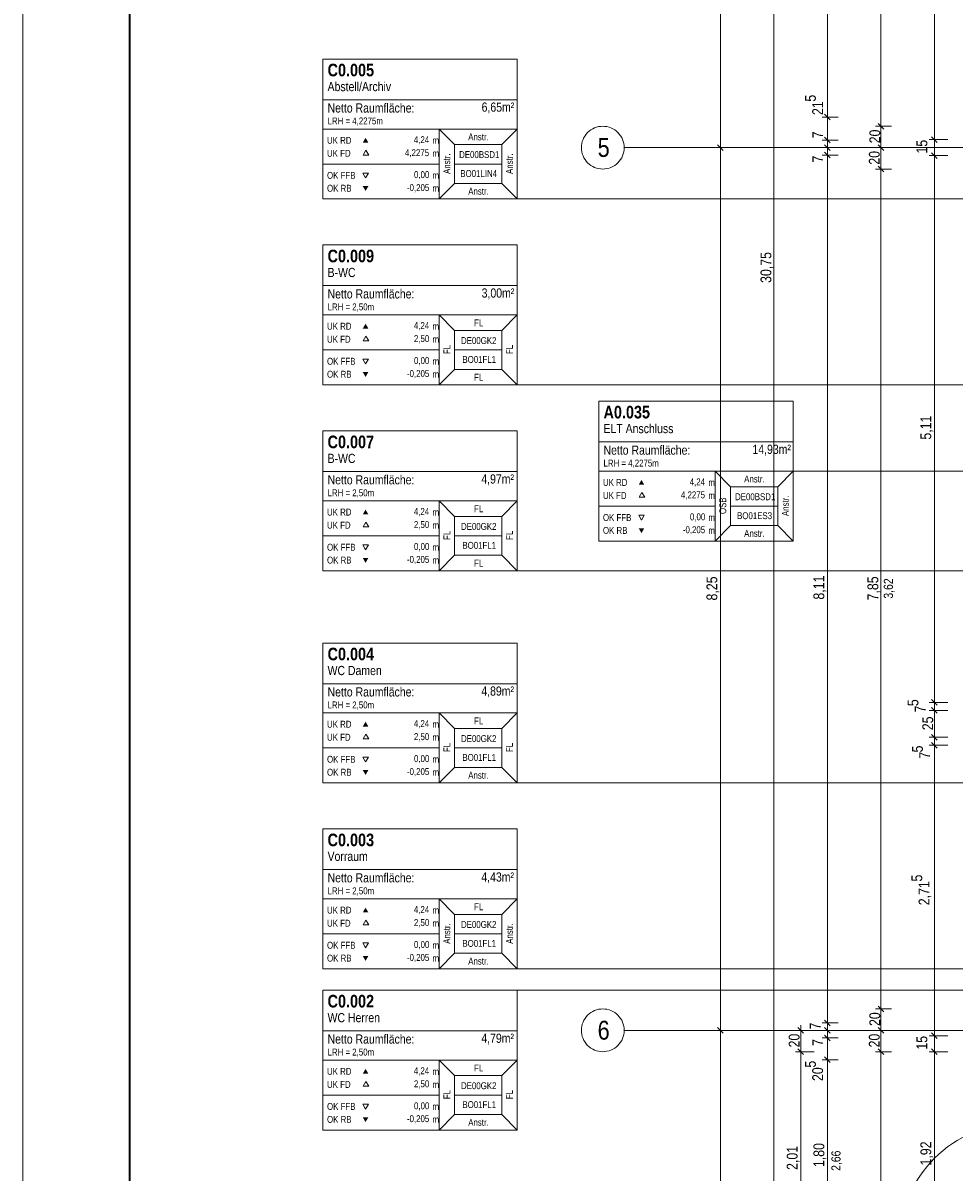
# Model space of a CAD drawing. Extents: x -500 to 300, y 62 to 1162.
# Tile 14 of 90: x -500 to -326, y 358 to 573. Entities that reach past the tile are written whole.
import ezdxf
from ezdxf.lldxf.tags import DXFTag

# ---------------------------------------------------------------- set-up
doc = ezdxf.new("R2010")
doc.units = 0
doc.layers.get('0').update_dxf_attribs({"lineweight": 13})
for name, color, linetype, lineweight, true_color in [('30 -33 Aussenwände- 7 Fassade_ Elemente', 7, 'Continuous', 9, 0x00aacc), ('70 -75 Raumstempel- 1 Raumstempel', 7, 'Continuous', 25, 0xff6600), ('70 -75 Raumstempel-2 Verweislinie', 7, 'Continuous', 9, 0xff6600), ('70 -76 Bemaßung- 2 Allgemein', 9, 'Continuous', 5, 0x808080)]:
    doc.layers.add(name, color=color, linetype=linetype, lineweight=lineweight, true_color=true_color)
doc.layers.add('70 -71 Achsen- 1 Gebäudeachsen', color=7, linetype='STRICHPUNKT2-A06G93K98I', lineweight=18)
doc.layers.add('iwb_Plankopf Rahmen', color=7, linetype='Continuous', lineweight=35)
doc.styles.get("Standard").update_dxf_attribs({"font": 'ARIALN.TTF'})
tags = doc.linetypes.add('fein_strichliert-A06G93KA8I', pattern=[4, 1, -2, 1]).pattern_tags.tags
tags[8:9] = [DXFTag(74, 4), DXFTag(75, 0), DXFTag(340, '0'), DXFTag(46, 0.0), DXFTag(50, 0.0), DXFTag(44, 0.0), DXFTag(45, 0.0)]
tags[6:7] = [DXFTag(74, 4), DXFTag(75, 0), DXFTag(340, '0'), DXFTag(46, 0.0), DXFTag(50, 0.0), DXFTag(44, 0.0), DXFTag(45, 0.0)]
tags[4:5] = [DXFTag(74, 4), DXFTag(75, 0), DXFTag(340, '0'), DXFTag(46, 0.0), DXFTag(50, 0.0), DXFTag(44, 0.0), DXFTag(45, 0.0)]
tags = doc.linetypes.add('STRICHPUNKT2-A06G93K98I', pattern=[12.7, 6.35, -3.175, 0, -3.175]).pattern_tags.tags
tags[10:11] = [DXFTag(74, 4), DXFTag(75, 0), DXFTag(340, '0'), DXFTag(46, 0.0), DXFTag(50, 0.0), DXFTag(44, 0.0), DXFTag(45, 0.0)]
tags[8:9] = [DXFTag(74, 4), DXFTag(75, 0), DXFTag(340, '0'), DXFTag(46, 0.0), DXFTag(50, 0.0), DXFTag(44, 0.0), DXFTag(45, 0.0)]
tags[6:7] = [DXFTag(74, 4), DXFTag(75, 0), DXFTag(340, '0'), DXFTag(46, 0.0), DXFTag(50, 0.0), DXFTag(44, 0.0), DXFTag(45, 0.0)]
tags[4:5] = [DXFTag(74, 4), DXFTag(75, 0), DXFTag(340, '0'), DXFTag(46, 0.0), DXFTag(50, 0.0), DXFTag(44, 0.0), DXFTag(45, 0.0)]

# ---------------------------------------------------------------- blocks, each defined once
blk = doc.blocks.new('Referenz-A06G93KB8I')
at = {"layer": '30 -33 Aussenwände- 7 Fassade_ Elemente', "color": 0, "linetype": 'fein_strichliert-A06G93KA8I', "lineweight": -2, "ltscale": 0.13}
blk.add_ellipse((-313.24, 344.55), major_axis=(0, 22.6), ratio=1, start_param=0, end_param=1.570796, dxfattribs=at)
at = {"layer": '70 -71 Achsen- 1 Gebäudeachsen', "color": 0, "linetype": 'Continuous', "lineweight": -2, "ltscale": 0.13}
for p, q in [((-394.07, 552.28), (-393.78, 552.55)), ((-393.78, 552.55), (-393.46, 552.78)), ((-393.46, 552.78), (-393.12, 552.98)), ((-393.12, 552.98), (-392.77, 553.15)), ((-392.77, 553.15), (-392.4, 553.28)), ((-392.4, 553.28), (-392.02, 553.38)), ((-392.02, 553.38), (-391.63, 553.43)), ((-391.63, 553.43), (-391.24, 553.45)), ((-391.24, 553.45), (-390.85, 553.43)), ((-390.85, 553.43), (-390.46, 553.38)), ((-390.46, 553.38), (-390.08, 553.28)), ((-390.08, 553.28), (-389.71, 553.15)), ((-389.71, 553.15), (-389.35, 552.98)), ((-389.35, 552.98), (-389.02, 552.78)), ((-389.02, 552.78), (-388.7, 552.55)), ((-388.7, 552.55), (-388.41, 552.28)), ((-395.16, 550.23), (-395.07, 550.61)), ((-395.07, 550.61), (-394.93, 550.98)), ((-394.93, 550.98), (-394.77, 551.34)), ((-394.77, 551.34), (-394.56, 551.68)), ((-394.56, 551.68), (-394.33, 551.99)), ((-394.33, 551.99), (-394.07, 552.28)), ((-388.41, 552.28), (-388.15, 551.99)), ((-388.15, 551.99), (-387.91, 551.68)), ((-387.91, 551.68), (-387.71, 551.34)), ((-387.71, 551.34), (-387.54, 550.98)), ((-387.54, 550.98), (-387.41, 550.61)), ((-387.41, 550.61), (-387.32, 550.23)), ((-395.24, 549.45), (-395.22, 549.85)), ((-395.22, 549.06), (-395.24, 549.45)), ((-395.22, 549.85), (-395.16, 550.23)), ((-395.16, 548.67), (-395.22, 549.06)), ((-395.07, 548.29), (-395.16, 548.67)), ((-394.93, 547.92), (-395.07, 548.29)), ((-387.41, 548.29), (-387.54, 547.92)), ((-387.32, 548.67), (-387.41, 548.29)), ((-387.32, 550.23), (-387.26, 549.85)), ((-387.26, 549.06), (-387.32, 548.67)), ((-387.26, 549.85), (-387.24, 549.45)), ((-387.24, 549.45), (-387.26, 549.06)), ((-394.77, 547.57), (-394.93, 547.92)), ((-394.56, 547.23), (-394.77, 547.57)), ((-394.33, 546.92), (-394.56, 547.23)), ((-394.07, 546.63), (-394.33, 546.92)), ((-393.78, 546.36), (-394.07, 546.63)), ((-393.46, 546.13), (-393.78, 546.36)), ((-393.12, 545.93), (-393.46, 546.13)), ((-389.02, 546.13), (-389.35, 545.93)), ((-388.7, 546.36), (-389.02, 546.13)), ((-388.41, 546.63), (-388.7, 546.36)), ((-388.15, 546.92), (-388.41, 546.63)), ((-387.91, 547.23), (-388.15, 546.92)), ((-387.71, 547.57), (-387.91, 547.23)), ((-387.54, 547.92), (-387.71, 547.57)), ((-392.77, 545.76), (-393.12, 545.93)), ((-392.4, 545.63), (-392.77, 545.76)), ((-392.02, 545.53), (-392.4, 545.63)), ((-391.63, 545.47), (-392.02, 545.53)), ((-391.24, 545.45), (-391.63, 545.47)), ((-390.85, 545.47), (-391.24, 545.45)), ((-390.46, 545.53), (-390.85, 545.47)), ((-390.08, 545.63), (-390.46, 545.53)), ((-389.71, 545.76), (-390.08, 545.63)), ((-389.35, 545.93), (-389.71, 545.76)), ((-394.56, 386.68), (-394.33, 386.99)), ((-394.33, 386.99), (-394.07, 387.28)), ((-394.07, 387.28), (-393.78, 387.55)), ((-393.78, 387.55), (-393.46, 387.78)), ((-393.46, 387.78), (-393.12, 387.98)), ((-393.12, 387.98), (-392.77, 388.15)), ((-392.77, 388.15), (-392.4, 388.28)), ((-392.4, 388.28), (-392.02, 388.38)), ((-392.02, 388.38), (-391.63, 388.43)), ((-391.63, 388.43), (-391.24, 388.45)), ((-391.24, 388.45), (-390.85, 388.43)), ((-390.85, 388.43), (-390.46, 388.38)), ((-390.46, 388.38), (-390.08, 388.28)), ((-390.08, 388.28), (-389.71, 388.15)), ((-389.71, 388.15), (-389.35, 387.98)), ((-389.35, 387.98), (-389.02, 387.78)), ((-389.02, 387.78), (-388.7, 387.55)), ((-388.7, 387.55), (-388.41, 387.28)), ((-388.41, 387.28), (-388.15, 386.99)), ((-388.15, 386.99), (-387.91, 386.68)), ((-395.24, 384.45), (-395.22, 384.85)), ((-395.22, 384.85), (-395.16, 385.23)), ((-395.16, 385.23), (-395.07, 385.61)), ((-395.07, 385.61), (-394.93, 385.98)), ((-394.93, 385.98), (-394.77, 386.34)), ((-394.77, 386.34), (-394.56, 386.68)), ((-387.91, 386.68), (-387.71, 386.34)), ((-387.71, 386.34), (-387.54, 385.98)), ((-387.54, 385.98), (-387.41, 385.61)), ((-387.41, 385.61), (-387.32, 385.23)), ((-387.32, 385.23), (-387.26, 384.85)), ((-387.26, 384.85), (-387.24, 384.45)), ((-395.22, 384.06), (-395.24, 384.45)), ((-395.16, 383.67), (-395.22, 384.06)), ((-395.07, 383.29), (-395.16, 383.67)), ((-394.93, 382.92), (-395.07, 383.29)), ((-394.77, 382.57), (-394.93, 382.92)), ((-387.54, 382.92), (-387.71, 382.57)), ((-387.41, 383.29), (-387.54, 382.92)), ((-387.32, 383.67), (-387.41, 383.29)), ((-387.26, 384.06), (-387.32, 383.67)), ((-387.24, 384.45), (-387.26, 384.06)), ((-394.56, 382.23), (-394.77, 382.57)), ((-394.33, 381.92), (-394.56, 382.23)), ((-394.07, 381.63), (-394.33, 381.92)), ((-393.78, 381.36), (-394.07, 381.63)), ((-393.46, 381.13), (-393.78, 381.36)), ((-393.12, 380.93), (-393.46, 381.13)), ((-392.77, 380.76), (-393.12, 380.93)), ((-392.4, 380.63), (-392.77, 380.76)), ((-392.02, 380.53), (-392.4, 380.63)), ((-391.63, 380.47), (-392.02, 380.53)), ((-390.46, 380.53), (-390.85, 380.47)), ((-390.08, 380.63), (-390.46, 380.53)), ((-389.71, 380.76), (-390.08, 380.63)), ((-389.35, 380.93), (-389.71, 380.76)), ((-389.02, 381.13), (-389.35, 380.93)), ((-388.7, 381.36), (-389.02, 381.13)), ((-388.41, 381.63), (-388.7, 381.36)), ((-388.15, 381.92), (-388.41, 381.63)), ((-387.91, 382.23), (-388.15, 381.92)), ((-387.71, 382.57), (-387.91, 382.23)), ((-391.24, 380.45), (-391.63, 380.47)), ((-390.85, 380.47), (-391.24, 380.45))]:
    blk.add_line(p, q, dxfattribs=at)
at = {"layer": '70 -71 Achsen- 1 Gebäudeachsen', "color": 0, "linetype": 'STRICHPUNKT2-A06G93K98I', "lineweight": -2, "ltscale": 0.13}
for p, q in [((-387.24, 549.45), (76.5, 549.45)), ((-387.24, 384.45), (76.5, 384.45))]:
    blk.add_line(p, q, dxfattribs=at)
at = {"layer": '70 -75 Raumstempel- 1 Raumstempel', "color": 0, "lineweight": -2}
for p, q in [((-443.56, 566), (-443.56, 539.86)), ((-407.24, 566), (-443.56, 566)), ((-407.24, 539.86), (-407.24, 566)), ((-407.24, 558.4), (-443.56, 558.4)), ((-443.56, 552.93), (-421.84, 552.93)), ((-418.95, 550.03), (-421.84, 552.93)), ((-407.24, 552.93), (-421.84, 552.93)), ((-421.84, 552.93), (-421.84, 539.86)), ((-410.12, 550.03), (-407.24, 552.93)), ((-435.53, 548.97), (-436.05, 548.06)), ((-435, 548.06), (-435.53, 548.97)), ((-418.95, 542.76), (-418.95, 550.03)), ((-418.95, 550.03), (-410.12, 550.03)), ((-410.12, 542.76), (-410.12, 550.03)), ((-443.56, 546.39), (-421.84, 546.39)), ((-436.05, 548.06), (-435, 548.06)), ((-410.12, 546.39), (-418.95, 546.39)), ((-435.6, 543.79), (-436.12, 544.69)), ((-436.12, 544.69), (-435.07, 544.69)), ((-435.07, 544.69), (-435.6, 543.79)), ((-418.95, 542.76), (-421.84, 539.86)), ((-418.95, 542.76), (-410.12, 542.76)), ((-410.12, 542.76), (-407.24, 539.86)), ((-407.24, 539.86), (-443.56, 539.86)), ((-443.56, 531.25), (-443.56, 505.11)), ((-407.24, 531.25), (-443.56, 531.25)), ((-407.24, 505.11), (-407.24, 531.25)), ((-407.24, 523.65), (-443.56, 523.65)), ((-443.56, 518.18), (-421.84, 518.18)), ((-418.95, 515.28), (-421.84, 518.18)), ((-407.24, 518.18), (-421.84, 518.18)), ((-421.84, 518.18), (-421.84, 505.11)), ((-410.12, 515.28), (-407.24, 518.18)), ((-435.53, 514.22), (-436.05, 513.31)), ((-435, 513.31), (-435.53, 514.22)), ((-418.95, 508), (-418.95, 515.28)), ((-418.95, 515.28), (-410.12, 515.28)), ((-410.12, 508), (-410.12, 515.28)), ((-443.56, 511.64), (-421.84, 511.64)), ((-436.05, 513.31), (-435, 513.31)), ((-410.12, 511.64), (-418.95, 511.64)), ((-435.6, 509.04), (-436.12, 509.94)), ((-436.12, 509.94), (-435.07, 509.94)), ((-435.07, 509.94), (-435.6, 509.04)), ((-418.95, 508), (-421.84, 505.11)), ((-418.95, 508), (-410.12, 508)), ((-410.12, 508), (-407.24, 505.11)), ((-407.24, 505.11), (-443.56, 505.11)), ((-391.97, 502.04), (-391.97, 475.9)), ((-355.65, 502.04), (-391.97, 502.04)), ((-355.65, 475.9), (-355.65, 502.04)), ((-443.56, 496.49), (-443.56, 470.35)), ((-407.24, 496.49), (-443.56, 496.49)), ((-407.24, 470.35), (-407.24, 496.49)), ((-355.65, 494.45), (-391.97, 494.45)), ((-407.24, 488.9), (-443.56, 488.9)), ((-391.97, 488.97), (-370.25, 488.97)), ((-367.36, 486.07), (-370.25, 488.97)), ((-355.65, 488.97), (-370.25, 488.97)), ((-370.25, 488.97), (-370.25, 475.9)), ((-358.53, 486.07), (-355.65, 488.97)), ((-367.36, 478.8), (-367.36, 486.07)), ((-367.36, 486.07), (-358.53, 486.07)), ((-358.53, 478.8), (-358.53, 486.07)), ((-383.94, 485.01), (-384.46, 484.11)), ((-384.46, 484.11), (-383.41, 484.11)), ((-383.41, 484.11), (-383.94, 485.01)), ((-443.56, 483.42), (-421.84, 483.42)), ((-418.95, 480.53), (-421.84, 483.42)), ((-407.24, 483.42), (-421.84, 483.42)), ((-421.84, 483.42), (-421.84, 470.35)), ((-410.12, 480.53), (-407.24, 483.42)), ((-391.97, 482.44), (-370.25, 482.44)), ((-358.53, 482.44), (-367.36, 482.44)), ((-435.53, 479.46), (-436.05, 478.56)), ((-435, 478.56), (-435.53, 479.46)), ((-418.95, 473.25), (-418.95, 480.53)), ((-418.95, 480.53), (-410.12, 480.53)), ((-410.12, 473.25), (-410.12, 480.53)), ((-384.01, 479.83), (-384.53, 480.74)), ((-384.53, 480.74), (-383.49, 480.74)), ((-383.49, 480.74), (-384.01, 479.83)), ((-436.05, 478.56), (-435, 478.56)), ((-367.36, 478.8), (-370.25, 475.9)), ((-367.36, 478.8), (-358.53, 478.8)), ((-358.53, 478.8), (-355.65, 475.9)), ((-443.56, 476.89), (-421.84, 476.89)), ((-435.6, 474.28), (-436.12, 475.19)), ((-436.12, 475.19), (-435.07, 475.19)), ((-435.07, 475.19), (-435.6, 474.28)), ((-410.12, 476.89), (-418.95, 476.89)), ((-355.65, 475.9), (-391.97, 475.9)), ((-418.95, 473.25), (-421.84, 470.35)), ((-418.95, 473.25), (-410.12, 473.25)), ((-410.12, 473.25), (-407.24, 470.35)), ((-407.24, 470.35), (-443.56, 470.35)), ((-443.56, 456.85), (-443.56, 430.71)), ((-407.24, 456.85), (-443.56, 456.85)), ((-407.24, 430.71), (-407.24, 456.85)), ((-407.24, 449.25), (-443.56, 449.25)), ((-443.56, 443.78), (-421.84, 443.78)), ((-418.95, 440.88), (-421.84, 443.78)), ((-407.24, 443.78), (-421.84, 443.78)), ((-421.84, 443.78), (-421.84, 430.71)), ((-410.12, 440.88), (-407.24, 443.78)), ((-418.95, 433.6), (-418.95, 440.88)), ((-418.95, 440.88), (-410.12, 440.88)), ((-410.12, 433.6), (-410.12, 440.88)), ((-435.53, 439.82), (-436.05, 438.91)), ((-436.05, 438.91), (-435, 438.91)), ((-435, 438.91), (-435.53, 439.82)), ((-443.56, 437.24), (-421.84, 437.24)), ((-410.12, 437.24), (-418.95, 437.24)), ((-435.6, 434.64), (-436.12, 435.54)), ((-436.12, 435.54), (-435.07, 435.54)), ((-435.07, 435.54), (-435.6, 434.64)), ((-418.95, 433.6), (-421.84, 430.71)), ((-418.95, 433.6), (-410.12, 433.6)), ((-410.12, 433.6), (-407.24, 430.71)), ((-407.24, 430.71), (-443.56, 430.71)), ((-443.56, 422.09), (-443.56, 395.95)), ((-407.24, 422.09), (-443.56, 422.09)), ((-407.24, 395.95), (-407.24, 422.09)), ((-407.24, 414.5), (-443.56, 414.5)), ((-443.56, 409.02), (-421.84, 409.02)), ((-418.95, 406.13), (-421.84, 409.02)), ((-407.24, 409.02), (-421.84, 409.02)), ((-421.84, 409.02), (-421.84, 395.95)), ((-410.12, 406.13), (-407.24, 409.02)), ((-435.53, 405.06), (-436.05, 404.16)), ((-436.05, 404.16), (-435, 404.16)), ((-435, 404.16), (-435.53, 405.06)), ((-418.95, 398.85), (-418.95, 406.13)), ((-418.95, 406.13), (-410.12, 406.13)), ((-410.12, 398.85), (-410.12, 406.13)), ((-443.56, 402.49), (-421.84, 402.49)), ((-410.12, 402.49), (-418.95, 402.49)), ((-435.6, 399.88), (-436.12, 400.79)), ((-436.12, 400.79), (-435.07, 400.79)), ((-435.07, 400.79), (-435.6, 399.88)), ((-418.95, 398.85), (-421.84, 395.95)), ((-418.95, 398.85), (-410.12, 398.85)), ((-410.12, 398.85), (-407.24, 395.95)), ((-407.24, 395.95), (-443.56, 395.95)), ((-443.56, 391.95), (-443.56, 365.81)), ((-407.24, 391.95), (-443.56, 391.95)), ((-407.24, 365.81), (-407.24, 391.95)), ((-407.24, 384.36), (-443.56, 384.36)), ((-443.56, 378.88), (-421.84, 378.88)), ((-418.95, 375.99), (-421.84, 378.88)), ((-407.24, 378.88), (-421.84, 378.88)), ((-421.84, 378.88), (-421.84, 365.81)), ((-410.12, 375.99), (-407.24, 378.88)), ((-435.53, 374.92), (-436.05, 374.02)), ((-435, 374.02), (-435.53, 374.92)), ((-418.95, 368.71), (-418.95, 375.99)), ((-418.95, 375.99), (-410.12, 375.99)), ((-410.12, 368.71), (-410.12, 375.99)), ((-443.56, 372.35), (-421.84, 372.35)), ((-436.05, 374.02), (-435, 374.02)), ((-410.12, 372.35), (-418.95, 372.35)), ((-435.6, 369.74), (-436.12, 370.65)), ((-436.12, 370.65), (-435.07, 370.65)), ((-435.07, 370.65), (-435.6, 369.74)), ((-418.95, 368.71), (-421.84, 365.81)), ((-418.95, 368.71), (-410.12, 368.71)), ((-410.12, 368.71), (-407.24, 365.81)), ((-407.24, 365.81), (-443.56, 365.81))]:
    blk.add_line(p, q, dxfattribs=at)
for points in [[(-435.07, 550.38), (-435.6, 551.29), (-436.12, 550.38)], [(-435.07, 542.25), (-435.6, 541.35), (-436.12, 542.25)], [(-435.07, 515.63), (-435.6, 516.54), (-436.12, 515.63)], [(-435.07, 507.5), (-435.6, 506.59), (-436.12, 507.5)], [(-383.49, 486.43), (-384.01, 487.33), (-384.53, 486.43)], [(-435.07, 480.88), (-435.6, 481.78), (-436.12, 480.88)], [(-383.49, 478.3), (-384.01, 477.39), (-384.53, 478.3)], [(-435.07, 472.75), (-435.6, 471.84), (-436.12, 472.75)], [(-435.07, 441.23), (-435.6, 442.14), (-436.12, 441.23)], [(-435.07, 433.1), (-435.6, 432.19), (-436.12, 433.1)], [(-435.07, 406.48), (-435.6, 407.38), (-436.12, 406.48)], [(-435.07, 398.35), (-435.6, 397.44), (-436.12, 398.35)], [(-435.07, 376.34), (-435.6, 377.24), (-436.12, 376.34)], [(-435.07, 368.21), (-435.6, 367.3), (-436.12, 368.21)]]:
    blk.add_solid(points, dxfattribs=at)
at = {"layer": '70 -75 Raumstempel-2 Verweislinie', "color": 0, "linetype": 'Continuous', "lineweight": -2, "ltscale": 0.13}
for p, q in [((-407.24, 539.86), (-230.52, 539.86)), ((-407.24, 505.11), (-139.46, 505.11)), ((-355.65, 488.97), (-281.6, 488.97)), ((-407.24, 470.35), (-230.52, 470.35)), ((-407.24, 430.71), (-223.77, 430.71)), ((-407.24, 395.95), (-256.9, 395.95)), ((-407.24, 391.95), (-289.25, 391.95))]:
    blk.add_line(p, q, dxfattribs=at)
at = {"layer": '70 -76 Bemaßung- 2 Allgemein', "color": 0, "linetype": 'Continuous', "lineweight": -2, "ltscale": 0.13}
for p, q in [((-359.24, 220.51), (-359.24, 833.39)), ((-369.24, 550.51), (-369.24, 608.39)), ((-329.24, 552.01), (-329.24, 606.89)), ((-339.24, 554.51), (-339.24, 604.39)), ((-349.24, 556.21), (-349.24, 602.69)), ((-349.24, 556.21), (-349.24, 557.27)), ((-347.24, 555.15), (-350.24, 555.15)), ((-347.24, 555.15), (-350.24, 555.15)), ((-348.71, 554.62), (-349.77, 555.68)), ((-348.71, 554.62), (-349.77, 555.68)), ((-349.24, 554.65), (-349.24, 556.21)), ((-349.24, 554.65), (-349.24, 556.21)), ((-349.24, 550.85), (-349.24, 555.15)), ((-349.24, 551.91), (-349.24, 552.97)), ((-337.24, 553.45), (-340.24, 553.45)), ((-337.24, 553.45), (-340.24, 553.45)), ((-338.71, 552.92), (-339.77, 553.98)), ((-339.77, 553.98), (-338.71, 552.92)), ((-339.24, 552.95), (-339.24, 554.51)), ((-339.24, 553.95), (-339.24, 552.39)), ((-329.24, 552.01), (-329.24, 553.07)), ((-369.24, 548.95), (-369.24, 550.51)), ((-347.24, 550.85), (-350.24, 550.85)), ((-347.24, 550.85), (-350.24, 550.85)), ((-349.77, 551.38), (-348.71, 550.32)), ((-348.71, 550.32), (-349.77, 551.38)), ((-349.24, 550.35), (-349.24, 551.91)), ((-349.24, 550.51), (-349.24, 551.57)), ((-349.24, 551.35), (-349.24, 549.79)), ((-349.24, 549.45), (-349.24, 550.85)), ((-349.24, 548.95), (-349.24, 550.51)), ((-339.24, 550.51), (-339.24, 552.39)), ((-339.24, 548.95), (-339.24, 550.51)), ((-326.74, 550.95), (-330.24, 550.95)), ((-326.74, 550.95), (-330.24, 550.95)), ((-328.71, 550.42), (-329.77, 551.48)), ((-328.71, 550.42), (-329.77, 551.48)), ((-329.24, 549.95), (-329.24, 552.01)), ((-329.24, 549.95), (-329.24, 552.01)), ((-329.24, 547.95), (-329.24, 550.95)), ((-367.24, 549.45), (-370.24, 549.45)), ((-367.24, 549.45), (-370.24, 549.45)), ((-368.71, 548.92), (-369.77, 549.98)), ((-369.77, 549.98), (-368.71, 548.92)), ((-369.24, 549.95), (-369.24, 548.39)), ((-369.24, 385.51), (-369.24, 548.39)), ((-347.24, 549.45), (-350.24, 549.45)), ((-347.24, 549.45), (-350.24, 549.45)), ((-349.77, 549.98), (-348.71, 548.92)), ((-348.71, 548.92), (-349.77, 549.98)), ((-349.77, 548.58), (-348.71, 547.52)), ((-349.77, 548.58), (-348.71, 547.52)), ((-349.24, 549.95), (-349.24, 548.39)), ((-349.24, 549.79), (-349.24, 548.73)), ((-349.24, 548.05), (-349.24, 549.45)), ((-349.24, 548.55), (-349.24, 546.99)), ((-349.24, 548.55), (-349.24, 546.99)), ((-349.24, 548.39), (-349.24, 547.33)), ((-337.24, 549.45), (-340.24, 549.45)), ((-337.24, 549.45), (-340.24, 549.45)), ((-338.71, 548.92), (-339.77, 549.98)), ((-339.77, 549.98), (-338.71, 548.92)), ((-339.24, 549.95), (-339.24, 548.39)), ((-339.24, 546.51), (-339.24, 548.39)), ((-329.77, 548.48), (-328.71, 547.42)), ((-329.77, 548.48), (-328.71, 547.42)), ((-329.24, 548.95), (-329.24, 546.89)), ((-329.24, 548.95), (-329.24, 546.89)), ((-347.24, 548.05), (-350.24, 548.05)), ((-347.24, 548.05), (-350.24, 548.05)), ((-349.24, 546.99), (-349.24, 545.93)), ((-349.24, 386.91), (-349.24, 546.99)), ((-339.24, 544.95), (-339.24, 546.51)), ((-326.74, 547.95), (-330.24, 547.95)), ((-326.74, 547.95), (-330.24, 547.95)), ((-329.24, 446.81), (-329.24, 546.89)), ((-329.24, 546.89), (-329.24, 545.83)), ((-337.24, 545.45), (-340.24, 545.45)), ((-337.24, 545.45), (-340.24, 545.45)), ((-339.77, 545.98), (-338.71, 544.92)), ((-338.71, 544.92), (-339.77, 545.98)), ((-339.24, 545.95), (-339.24, 544.39)), ((-339.24, 389.51), (-339.24, 544.39)), ((-329.24, 446.81), (-329.24, 447.87)), ((-326.74, 445.75), (-330.24, 445.75)), ((-326.74, 445.75), (-330.24, 445.75)), ((-328.71, 445.22), (-329.77, 446.28)), ((-328.71, 445.22), (-329.77, 446.28)), ((-329.24, 444.75), (-329.24, 446.81)), ((-329.24, 444.75), (-329.24, 446.81)), ((-329.24, 444.25), (-329.24, 445.75)), ((-329.24, 445.25), (-329.24, 443.19)), ((-329.24, 445.25), (-329.24, 443.19)), ((-326.74, 444.25), (-330.24, 444.25)), ((-326.74, 444.25), (-330.24, 444.25)), ((-329.77, 444.78), (-328.71, 443.72)), ((-329.77, 444.78), (-328.71, 443.72)), ((-329.24, 443.19), (-329.24, 442.13)), ((-329.24, 440.31), (-329.24, 443.19)), ((-329.24, 440.31), (-329.24, 441.37)), ((-326.74, 439.25), (-330.24, 439.25)), ((-326.74, 439.25), (-330.24, 439.25)), ((-328.71, 438.72), (-329.77, 439.78)), ((-328.71, 438.72), (-329.77, 439.78)), ((-329.24, 438.25), (-329.24, 440.31)), ((-329.24, 438.25), (-329.24, 440.31)), ((-329.24, 437.75), (-329.24, 439.25)), ((-329.24, 438.75), (-329.24, 436.69)), ((-329.24, 438.75), (-329.24, 436.69)), ((-326.74, 437.75), (-330.24, 437.75)), ((-326.74, 437.75), (-330.24, 437.75)), ((-329.77, 438.28), (-328.71, 437.22)), ((-329.77, 438.28), (-328.71, 437.22)), ((-329.24, 436.69), (-329.24, 435.63)), ((-329.24, 384.51), (-329.24, 436.69)), ((-339.24, 387.95), (-339.24, 389.51)), ((-349.24, 386.91), (-349.24, 387.97)), ((-337.24, 388.45), (-340.24, 388.45)), ((-337.24, 388.45), (-340.24, 388.45)), ((-338.71, 387.92), (-339.77, 388.98)), ((-339.77, 388.98), (-338.71, 387.92)), ((-339.24, 388.95), (-339.24, 387.39)), ((-339.24, 385.51), (-339.24, 387.39)), ((-369.77, 384.98), (-368.71, 383.92)), ((-368.71, 383.92), (-369.77, 384.98)), ((-369.24, 383.95), (-369.24, 385.51)), ((-369.24, 384.95), (-369.24, 383.39)), ((-354.75, 384.98), (-353.69, 383.92)), ((-354.22, 385.45), (-354.22, 383.39)), ((-347.24, 385.85), (-350.24, 385.85)), ((-347.24, 385.85), (-350.24, 385.85)), ((-348.71, 385.32), (-349.77, 386.38)), ((-348.71, 385.32), (-349.77, 386.38)), ((-348.71, 383.92), (-349.77, 384.98)), ((-349.77, 384.98), (-348.71, 383.92)), ((-349.24, 385.35), (-349.24, 386.91)), ((-349.24, 385.35), (-349.24, 386.91)), ((-349.24, 385.51), (-349.24, 386.57)), ((-349.24, 384.45), (-349.24, 385.85)), ((-349.24, 383.95), (-349.24, 385.51)), ((-349.24, 384.11), (-349.24, 385.17)), ((-349.24, 384.95), (-349.24, 383.39)), ((-339.77, 384.98), (-338.71, 383.92)), ((-338.71, 383.92), (-339.77, 384.98)), ((-339.24, 383.95), (-339.24, 385.51)), ((-339.24, 384.95), (-339.24, 383.39)), ((-329.24, 384.51), (-329.24, 385.57)), ((-367.24, 384.45), (-370.24, 384.45)), ((-367.24, 384.45), (-370.24, 384.45)), ((-369.24, 220.51), (-369.24, 383.39)), ((-351.72, 384.45), (-355.22, 384.45)), ((-354.22, 381.51), (-354.22, 383.39)), ((-347.24, 384.45), (-350.24, 384.45)), ((-347.24, 384.45), (-350.24, 384.45)), ((-347.24, 383.05), (-350.24, 383.05)), ((-347.24, 383.05), (-350.24, 383.05)), ((-348.71, 382.52), (-349.77, 383.58)), ((-349.77, 383.58), (-348.71, 382.52)), ((-349.24, 383.05), (-349.24, 384.45)), ((-349.24, 382.55), (-349.24, 384.11)), ((-349.24, 383.55), (-349.24, 381.99)), ((-349.24, 383.39), (-349.24, 382.33)), ((-349.24, 378.95), (-349.24, 383.05)), ((-337.24, 384.45), (-340.24, 384.45)), ((-337.24, 384.45), (-340.24, 384.45)), ((-339.24, 381.51), (-339.24, 383.39)), ((-326.74, 383.45), (-330.24, 383.45)), ((-326.74, 383.45), (-330.24, 383.45)), ((-328.71, 382.92), (-329.77, 383.98)), ((-328.71, 382.92), (-329.77, 383.98)), ((-329.24, 382.45), (-329.24, 384.51)), ((-329.24, 382.45), (-329.24, 384.51)), ((-329.24, 380.45), (-329.24, 383.45)), ((-353.69, 379.92), (-354.75, 380.98)), ((-354.75, 380.98), (-353.69, 379.92)), ((-354.22, 379.45), (-354.22, 381.51)), ((-354.22, 381.45), (-354.22, 379.39)), ((-349.24, 381.99), (-349.24, 380.93)), ((-339.77, 380.98), (-338.71, 379.92)), ((-338.71, 379.92), (-339.77, 380.98)), ((-339.24, 379.95), (-339.24, 381.51)), ((-339.24, 380.95), (-339.24, 379.39)), ((-329.77, 380.98), (-328.71, 379.92)), ((-329.77, 380.98), (-328.71, 379.92)), ((-329.24, 381.45), (-329.24, 379.39)), ((-329.24, 381.45), (-329.24, 379.39)), ((-351.72, 380.45), (-355.22, 380.45)), ((-351.72, 380.45), (-355.22, 380.45)), ((-354.22, 341.31), (-354.22, 379.39)), ((-347.24, 378.95), (-350.24, 378.95)), ((-347.24, 378.95), (-350.24, 378.95)), ((-349.77, 379.48), (-348.71, 378.42)), ((-349.77, 379.48), (-348.71, 378.42)), ((-349.24, 379.45), (-349.24, 377.89)), ((-349.24, 379.45), (-349.24, 377.89)), ((-337.24, 380.45), (-340.24, 380.45)), ((-337.24, 380.45), (-340.24, 380.45)), ((-339.24, 224.51), (-339.24, 379.39)), ((-326.74, 380.45), (-330.24, 380.45)), ((-326.74, 380.45), (-330.24, 380.45)), ((-329.24, 379.39), (-329.24, 378.33)), ((-329.24, 343.11), (-329.24, 379.39)), ((-349.24, 377.89), (-349.24, 376.83)), ((-349.24, 344.01), (-349.24, 377.89))]:
    blk.add_line(p, q, dxfattribs=at)
at = {"layer": '70 -71 Achsen- 1 Gebäudeachsen', "color": 0, "linetype": 'Continuous', "lineweight": -2, "ltscale": 0.13, "char_height": 3.5241, "attachment_point": 1}
for s, insert in [('{\\fArial Narrow;5}', (-392.2, 551.24)), ('{\\fArial Narrow;6}', (-392.2, 386.24))]:
    blk.add_mtext(s, dxfattribs=dict(at, insert=insert))
at = {"layer": '70 -75 Raumstempel- 1 Raumstempel', "color": 0, "linetype": 'Continuous', "lineweight": -2, "ltscale": 0.13, "attachment_point": 1}
for s, insert, char_height, rotation in [('{\\fArial Narrow|b1|i0;C0.005}', (-442.7, 565.13), 2.3536, 0), ('{\\fArial Narrow;Abstell/Archiv}', (-442.7, 561.72), 1.7117, 0), ('{\\fArial Narrow;Netto Raumfläche:}', (-442.7, 557.72), 1.7117, 0), ('{\\fArial Narrow;6,65m²}', (-413.9, 557.88), 1.7117, 0), ('{\\fArial Narrow;LRH = 4,2275m}', (-442.7, 555.08), 1.2838, 0), ('{\\fArial Narrow;UK RD}', (-442.8, 551.46), 1.2838, 0), ('{\\fArial Narrow;4,24}', (-426.57, 551.58), 1.2838, 0), ('{\\fArial Narrow;m}', (-423.08, 551.45), 1.2838, 0), ('{\\fArial Narrow;Anstr.}', (-416.4, 552.11), 1.2838, 0), ('{\\fArial Narrow;UK FD}', (-442.8, 549.03), 1.2838, 0), ('{\\fArial Narrow;4,2275}', (-428.22, 549.14), 1.2838, 0), ('{\\fArial Narrow;m}', (-423.08, 549.02), 1.2838, 0), ('{\\fArial Narrow;Anstr.}', (-421.05, 544.53), 1.2838, 90), ('{\\fArial Narrow;DE00BSD1}', (-418.1, 548.79), 1.2838, 0), ('{\\fArial Narrow;Anstr.}', (-409.34, 544.53), 1.2838, 90), ('{\\fArial Narrow;OK FFB}', (-442.8, 544.91), 1.2838, 0), ('{\\fArial Narrow;0,00}', (-426.54, 545.04), 1.2838, 0), ('{\\fArial Narrow;m}', (-423.08, 544.91), 1.2838, 0), ('{\\fArial Narrow;BO01LIN4}', (-417.88, 545.25), 1.2838, 0), ('{\\fArial Narrow;OK RB}', (-442.8, 542.5), 1.2838, 0), ('{\\fArial Narrow;-0,205}', (-427.86, 542.62), 1.2838, 0), ('{\\fArial Narrow;m}', (-423.08, 542.5), 1.2838, 0), ('{\\fArial Narrow;Anstr.}', (-416.4, 541.94), 1.2838, 0), ('{\\fArial Narrow|b1|i0;C0.009}', (-442.7, 530.37), 2.3536, 0), ('{\\fArial Narrow;B-WC}', (-442.7, 526.97), 1.7117, 0), ('{\\fArial Narrow;Netto Raumfläche:}', (-442.7, 522.97), 1.7117, 0), ('{\\fArial Narrow;3,00m²}', (-413.89, 523.13), 1.7117, 0), ('{\\fArial Narrow;LRH = 2,50m}', (-442.7, 520.32), 1.2838, 0), ('{\\fArial Narrow;UK RD}', (-442.8, 516.71), 1.2838, 0), ('{\\fArial Narrow;4,24}', (-426.57, 516.83), 1.2838, 0), ('{\\fArial Narrow;m}', (-423.08, 516.7), 1.2838, 0), ('{\\fArial Narrow;FL}', (-415.31, 517.34), 1.2838, 0), ('{\\fArial Narrow;UK FD}', (-442.8, 514.28), 1.2838, 0), ('{\\fArial Narrow;2,50}', (-426.55, 514.39), 1.2838, 0), ('{\\fArial Narrow;m}', (-423.08, 514.27), 1.2838, 0), ('{\\fArial Narrow;DE00GK2}', (-417.75, 514.03), 1.2838, 0), ('{\\fArial Narrow;FL}', (-421.04, 510.87), 1.2838, 90), ('{\\fArial Narrow;FL}', (-409.33, 510.87), 1.2838, 90), ('{\\fArial Narrow;OK FFB}', (-442.8, 510.16), 1.2838, 0), ('{\\fArial Narrow;0,00}', (-426.54, 510.28), 1.2838, 0), ('{\\fArial Narrow;m}', (-423.08, 510.16), 1.2838, 0), ('{\\fArial Narrow;BO01FL1}', (-417.49, 510.5), 1.2838, 0), ('{\\fArial Narrow;OK RB}', (-442.8, 507.74), 1.2838, 0), ('{\\fArial Narrow;-0,205}', (-427.86, 507.87), 1.2838, 0), ('{\\fArial Narrow;m}', (-423.08, 507.74), 1.2838, 0), ('{\\fArial Narrow;FL}', (-415.31, 507.17), 1.2838, 0), ('{\\fArial Narrow|b1|i0;A0.035}', (-391.11, 501.19), 2.3536, 0), ('{\\fArial Narrow;ELT Anschluss}', (-391.11, 497.79), 1.7117, 0), ('{\\fArial Narrow|b1|i0;C0.007}', (-442.7, 495.62), 2.3536, 0), ('{\\fArial Narrow;Netto Raumfläche:}', (-391.11, 493.77), 1.7117, 0), ('{\\fArial Narrow;14,93m²}', (-363.26, 493.92), 1.7117, 0), ('{\\fArial Narrow;B-WC}', (-442.7, 492.22), 1.7117, 0), ('{\\fArial Narrow;LRH = 4,2275m}', (-391.11, 491.12), 1.2838, 0), ('{\\fArial Narrow;Netto Raumfläche:}', (-442.7, 488.22), 1.7117, 0), ('{\\fArial Narrow;4,97m²}', (-413.95, 488.37), 1.7117, 0), ('{\\fArial Narrow;Anstr.}', (-364.81, 488.15), 1.2838, 0), ('{\\fArial Narrow;UK RD}', (-391.21, 487.51), 1.2838, 0), ('{\\fArial Narrow;4,24}', (-374.99, 487.62), 1.2838, 0), ('{\\fArial Narrow;m}', (-371.49, 487.5), 1.2838, 0), ('{\\fArial Narrow;LRH = 2,50m}', (-442.7, 485.57), 1.2838, 0), ('{\\fArial Narrow;UK FD}', (-391.21, 485.07), 1.2838, 0), ('{\\fArial Narrow;4,2275}', (-376.63, 485.19), 1.2838, 0), ('{\\fArial Narrow;m}', (-371.49, 485.06), 1.2838, 0), ('{\\fArial Narrow;OSB}', (-369.45, 480.96), 1.2838, 90), ('{\\fArial Narrow;DE00BSD1}', (-366.51, 484.83), 1.2838, 0), ('{\\fArial Narrow;Anstr.}', (-357.75, 480.58), 1.2838, 90), ('{\\fArial Narrow;UK RD}', (-442.8, 481.96), 1.2838, 0), ('{\\fArial Narrow;4,24}', (-426.57, 482.07), 1.2838, 0), ('{\\fArial Narrow;m}', (-423.08, 481.95), 1.2838, 0), ('{\\fArial Narrow;FL}', (-415.31, 482.59), 1.2838, 0), ('{\\fArial Narrow;UK FD}', (-442.8, 479.52), 1.2838, 0), ('{\\fArial Narrow;2,50}', (-426.55, 479.64), 1.2838, 0), ('{\\fArial Narrow;OK FFB}', (-391.21, 480.95), 1.2838, 0), ('{\\fArial Narrow;0,00}', (-374.95, 481.08), 1.2838, 0), ('{\\fArial Narrow;m}', (-371.49, 480.95), 1.2838, 0), ('{\\fArial Narrow;BO01ES3}', (-366.13, 481.29), 1.2838, 0), ('{\\fArial Narrow;m}', (-423.08, 479.51), 1.2838, 0), ('{\\fArial Narrow;FL}', (-421.04, 476.12), 1.2838, 90), ('{\\fArial Narrow;DE00GK2}', (-417.75, 479.28), 1.2838, 0), ('{\\fArial Narrow;FL}', (-409.33, 476.12), 1.2838, 90), ('{\\fArial Narrow;OK RB}', (-391.21, 478.54), 1.2838, 0), ('{\\fArial Narrow;-0,205}', (-376.27, 478.67), 1.2838, 0), ('{\\fArial Narrow;m}', (-371.49, 478.54), 1.2838, 0), ('{\\fArial Narrow;Anstr.}', (-364.81, 477.98), 1.2838, 0), ('{\\fArial Narrow;OK FFB}', (-442.8, 475.4), 1.2838, 0), ('{\\fArial Narrow;0,00}', (-426.54, 475.53), 1.2838, 0), ('{\\fArial Narrow;m}', (-423.08, 475.4), 1.2838, 0), ('{\\fArial Narrow;BO01FL1}', (-417.49, 475.75), 1.2838, 0), ('{\\fArial Narrow;OK RB}', (-442.8, 472.99), 1.2838, 0), ('{\\fArial Narrow;-0,205}', (-427.86, 473.12), 1.2838, 0), ('{\\fArial Narrow;m}', (-423.08, 472.99), 1.2838, 0), ('{\\fArial Narrow;FL}', (-415.31, 472.42), 1.2838, 0), ('{\\fArial Narrow|b1|i0;C0.004}', (-442.7, 455.97), 2.3536, 0), ('{\\fArial Narrow;WC Damen}', (-442.7, 452.57), 1.7117, 0), ('{\\fArial Narrow;Netto Raumfläche:}', (-442.7, 448.57), 1.7117, 0), ('{\\fArial Narrow;4,89m²}', (-413.95, 448.73), 1.7117, 0), ('{\\fArial Narrow;LRH = 2,50m}', (-442.7, 445.92), 1.2838, 0), ('{\\fArial Narrow;FL}', (-415.31, 442.94), 1.2838, 0), ('{\\fArial Narrow;UK RD}', (-442.8, 442.31), 1.2838, 0), ('{\\fArial Narrow;4,24}', (-426.57, 442.43), 1.2838, 0), ('{\\fArial Narrow;m}', (-423.08, 442.3), 1.2838, 0), ('{\\fArial Narrow;UK FD}', (-442.8, 439.88), 1.2838, 0), ('{\\fArial Narrow;2,50}', (-426.55, 439.99), 1.2838, 0), ('{\\fArial Narrow;m}', (-423.08, 439.87), 1.2838, 0), ('{\\fArial Narrow;DE00GK2}', (-417.75, 439.63), 1.2838, 0), ('{\\fArial Narrow;FL}', (-421.04, 436.47), 1.2838, 90), ('{\\fArial Narrow;FL}', (-409.33, 436.47), 1.2838, 90), ('{\\fArial Narrow;OK FFB}', (-442.8, 435.76), 1.2838, 0), ('{\\fArial Narrow;0,00}', (-426.54, 435.88), 1.2838, 0), ('{\\fArial Narrow;m}', (-423.08, 435.76), 1.2838, 0), ('{\\fArial Narrow;BO01FL1}', (-417.49, 436.1), 1.2838, 0), ('{\\fArial Narrow;OK RB}', (-442.8, 433.34), 1.2838, 0), ('{\\fArial Narrow;-0,205}', (-427.86, 433.47), 1.2838, 0), ('{\\fArial Narrow;m}', (-423.08, 433.34), 1.2838, 0), ('{\\fArial Narrow;Anstr.}', (-416.4, 432.78), 1.2838, 0), ('{\\fArial Narrow|b1|i0;C0.003}', (-442.7, 421.22), 2.3536, 0), ('{\\fArial Narrow;Vorraum}', (-442.7, 417.84), 1.7117, 0), ('{\\fArial Narrow;Netto Raumfläche:}', (-442.7, 413.82), 1.7117, 0), ('{\\fArial Narrow;4,43m²}', (-413.95, 413.97), 1.7117, 0), ('{\\fArial Narrow;LRH = 2,50m}', (-442.7, 411.17), 1.2838, 0), ('{\\fArial Narrow;UK RD}', (-442.8, 407.56), 1.2838, 0), ('{\\fArial Narrow;4,24}', (-426.57, 407.67), 1.2838, 0), ('{\\fArial Narrow;m}', (-423.08, 407.55), 1.2838, 0), ('{\\fArial Narrow;FL}', (-415.31, 408.19), 1.2838, 0), ('{\\fArial Narrow;UK FD}', (-442.8, 405.12), 1.2838, 0), ('{\\fArial Narrow;2,50}', (-426.55, 405.24), 1.2838, 0), ('{\\fArial Narrow;m}', (-423.08, 405.11), 1.2838, 0), ('{\\fArial Narrow;Anstr.}', (-421.05, 400.63), 1.2838, 90), ('{\\fArial Narrow;DE00GK2}', (-417.75, 404.88), 1.2838, 0), ('{\\fArial Narrow;Anstr.}', (-409.34, 400.63), 1.2838, 90), ('{\\fArial Narrow;OK FFB}', (-442.8, 401), 1.2838, 0), ('{\\fArial Narrow;0,00}', (-426.54, 401.13), 1.2838, 0), ('{\\fArial Narrow;m}', (-423.08, 401), 1.2838, 0), ('{\\fArial Narrow;BO01FL1}', (-417.49, 401.35), 1.2838, 0), ('{\\fArial Narrow;OK RB}', (-442.8, 398.59), 1.2838, 0), ('{\\fArial Narrow;-0,205}', (-427.86, 398.72), 1.2838, 0), ('{\\fArial Narrow;m}', (-423.08, 398.59), 1.2838, 0), ('{\\fArial Narrow;Anstr.}', (-416.4, 398.03), 1.2838, 0), ('{\\fArial Narrow|b1|i0;C0.002}', (-442.7, 391.08), 2.3536, 0), ('{\\fArial Narrow;WC Herren}', (-442.7, 387.68), 1.7117, 0), ('{\\fArial Narrow;Netto Raumfläche:}', (-442.7, 383.68), 1.7117, 0), ('{\\fArial Narrow;4,79m²}', (-413.95, 383.83), 1.7117, 0), ('{\\fArial Narrow;LRH = 2,50m}', (-442.7, 381.03), 1.2838, 0), ('{\\fArial Narrow;UK RD}', (-442.8, 377.42), 1.2838, 0), ('{\\fArial Narrow;4,24}', (-426.57, 377.53), 1.2838, 0), ('{\\fArial Narrow;m}', (-423.08, 377.41), 1.2838, 0), ('{\\fArial Narrow;FL}', (-415.31, 378.05), 1.2838, 0), ('{\\fArial Narrow;UK FD}', (-442.8, 374.98), 1.2838, 0), ('{\\fArial Narrow;2,50}', (-426.55, 375.1), 1.2838, 0), ('{\\fArial Narrow;m}', (-423.08, 374.97), 1.2838, 0), ('{\\fArial Narrow;DE00GK2}', (-417.75, 374.74), 1.2838, 0), ('{\\fArial Narrow;FL}', (-421.04, 371.58), 1.2838, 90), ('{\\fArial Narrow;FL}', (-409.33, 371.58), 1.2838, 90), ('{\\fArial Narrow;OK FFB}', (-442.8, 370.87), 1.2838, 0), ('{\\fArial Narrow;0,00}', (-426.54, 370.99), 1.2838, 0), ('{\\fArial Narrow;m}', (-423.08, 370.87), 1.2838, 0), ('{\\fArial Narrow;BO01FL1}', (-417.49, 371.21), 1.2838, 0), ('{\\fArial Narrow;OK RB}', (-442.8, 368.45), 1.2838, 0), ('{\\fArial Narrow;-0,205}', (-427.86, 368.58), 1.2838, 0), ('{\\fArial Narrow;m}', (-423.08, 368.45), 1.2838, 0), ('{\\fArial Narrow;Anstr.}', (-416.4, 367.89), 1.2838, 0)]:
    blk.add_mtext(s, dxfattribs=dict(at, insert=insert, char_height=char_height, rotation=rotation))
at = {"layer": '70 -76 Bemaßung- 2 Allgemein', "color": 0, "linetype": 'Continuous', "lineweight": -2, "ltscale": 0.13, "attachment_point": 1, "rotation": 90}
for s, insert, char_height in [('{\\fArial Narrow;5}', (-353.42, 558.04), 2.0138), ('{\\fArial Narrow;21}', (-352.08, 555.54), 2.0138), ('{\\fArial Narrow;7}', (-352.06, 551.18), 2.0138), ('{\\fArial Narrow;20}', (-341.39, 550.26), 2.0138), ('{\\fArial Narrow;15}', (-332.59, 548.34), 2.0138), ('{\\fArial Narrow;20}', (-341.49, 546.26), 2.0138), ('{\\fArial Narrow;7}', (-352.06, 546.66), 2.0138), ('{\\fArial Narrow;30,75}', (-361.75, 524.16), 2.0138), ('{\\fArial Narrow;5,11}', (-331.85, 494.87), 2.0138), ('{\\fArial Narrow;8,25}', (-371.85, 464.8), 2.0138), ('{\\fArial Narrow;8,11}', (-351.85, 464.97), 2.0138), ('{\\fArial Narrow;7,85}', (-341.75, 464.81), 2.0138), ('{\\fArial Narrow;3,62}', (-338.7, 465.15), 1.7), ('{\\fArial Narrow;5}', (-334.25, 445.05), 2.0138), ('{\\fArial Narrow;7}', (-332.91, 443.87), 2.0138), ('{\\fArial Narrow;25}', (-331.49, 440.55), 2.0138), ('{\\fArial Narrow;5}', (-333.42, 436.4), 2.0138), ('{\\fArial Narrow;7}', (-332.08, 435.22), 2.0138), ('{\\fArial Narrow;5}', (-333.53, 412.27), 2.0138), ('{\\fArial Narrow;2,71}', (-332.19, 407.84), 2.0138), ('{\\fArial Narrow;20}', (-341.39, 385.26), 2.0138), ('{\\fArial Narrow;7}', (-352.55, 384.62), 2.0138), ('{\\fArial Narrow;20}', (-356.47, 381.26), 2.0138), ('{\\fArial Narrow;7}', (-352.06, 381.54), 2.0138), ('{\\fArial Narrow;20}', (-341.49, 381.26), 2.0138), ('{\\fArial Narrow;15}', (-332.59, 380.84), 2.0138), ('{\\fArial Narrow;5}', (-353.42, 377.48), 2.0138), ('{\\fArial Narrow;20}', (-352.08, 374.98), 2.0138), ('{\\fArial Narrow;2,01}', (-356.84, 358.36), 2.0138), ('{\\fArial Narrow;1,80}', (-351.85, 358.89), 2.0138), ('{\\fArial Narrow;1,92}', (-331.85, 359.19), 2.0138), ('{\\fArial Narrow;2,66}', (-348.5, 358.18), 1.7)]:
    blk.add_mtext(s, dxfattribs=dict(at, insert=insert, char_height=char_height))

msp = doc.modelspace()

# ---------------------------------------------------------------- linework, layer by layer
at = {"layer": 'iwb_Plankopf Rahmen', "color": 8, "lineweight": 13, "ltscale": 0.13, "true_color": 0x808080}
msp.add_lwpolyline([(300.35, 62.43), (-499.65, 62.43), (-499.65, 1162.43), (300.35, 1162.43), (300.35, 62.43)], close=True, dxfattribs=at)
at = {"layer": 'iwb_Plankopf Rahmen', "ltscale": 0.35}
msp.add_lwpolyline([(-479.65, 67.43), (-479.65, 1157.43), (295.35, 1157.43), (295.35, 67.43), (-479.65, 67.43)], close=True, dxfattribs=at)

# ---------------------------------------------------------------- block references
at = {"color": 8, "lineweight": 13, "ltscale": 0.13, "true_color": 0x808080}
msp.add_blockref('Referenz-A06G93KB8I', (0, 0), dxfattribs=at)

doc.saveas('drawing.dxf')
